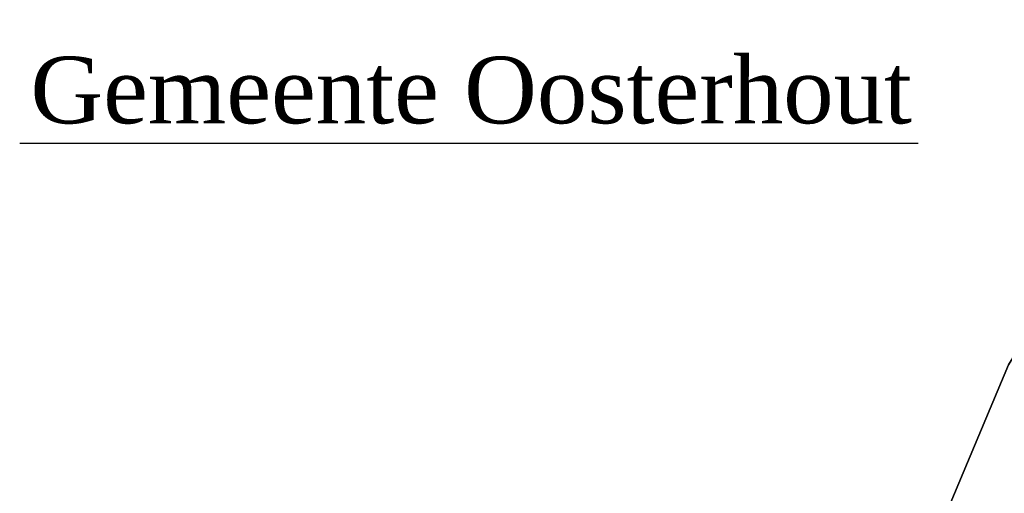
# Model space of a CAD drawing. Header units: metres. Extents: x 119757 to 244046, y 404148 to 811635.
# Tile 57 of 60: x 121862 to 122157, y 405050 to 405192. Entities that reach past the tile are written whole.
import ezdxf

# ---------------------------------------------------------------- set-up
doc = ezdxf.new("R2010")
doc.units = ezdxf.units.M
for name, color, linetype in [('B-GR-GEMT2006-GS', 6, 'CONTINUOUS'), ('N-BO-OVERIG', 7, 'CONTINUOUS'), ('N-BO-TEKST', 7, 'CONTINUOUS')]:
    doc.layers.add(name, color=color, linetype=linetype)
doc.styles.add('BO', font='TIMES.TTF', dxfattribs={"height": 3.5})

msp = doc.modelspace()

# ---------------------------------------------------------------- linework, layer by layer
at = {"layer": 'B-GR-GEMT2006-GS'}
for points in [[(122012.96, 404768.32), (122041.17, 404823.48), (122072.68, 404892.32), (122130.1, 405020.64), (122158.57, 405088.48), (122178.64, 405120.79), (122218.79, 405179.2), (122258.69, 405231.04)], [(122258.69, 405231.04), (122218.79, 405179.2), (122178.64, 405120.79), (122158.57, 405088.48), (122130.1, 405020.64), (122072.68, 404892.32), (122041.17, 404823.48), (122012.96, 404768.32)], [(122258.69, 405231.04), (122218.79, 405179.2), (122178.64, 405120.79), (122158.57, 405088.48), (122130.1, 405020.64), (122072.68, 404892.32), (122041.17, 404823.48), (122012.96, 404768.32)]]:
    msp.add_lwpolyline(points, dxfattribs=at)
at = {"layer": 'N-BO-OVERIG'}
msp.add_lwpolyline([(121862.24, 405154.95), (122131.53, 405154.95)], dxfattribs=at)

# ---------------------------------------------------------------- texts
at = {"layer": 'N-BO-TEKST', "style": 'BO'}
msp.add_text('Gemeente Oosterhout', height=20, dxfattribs=at).set_placement((121865.46, 405160.95))

doc.saveas('drawing.dxf')
